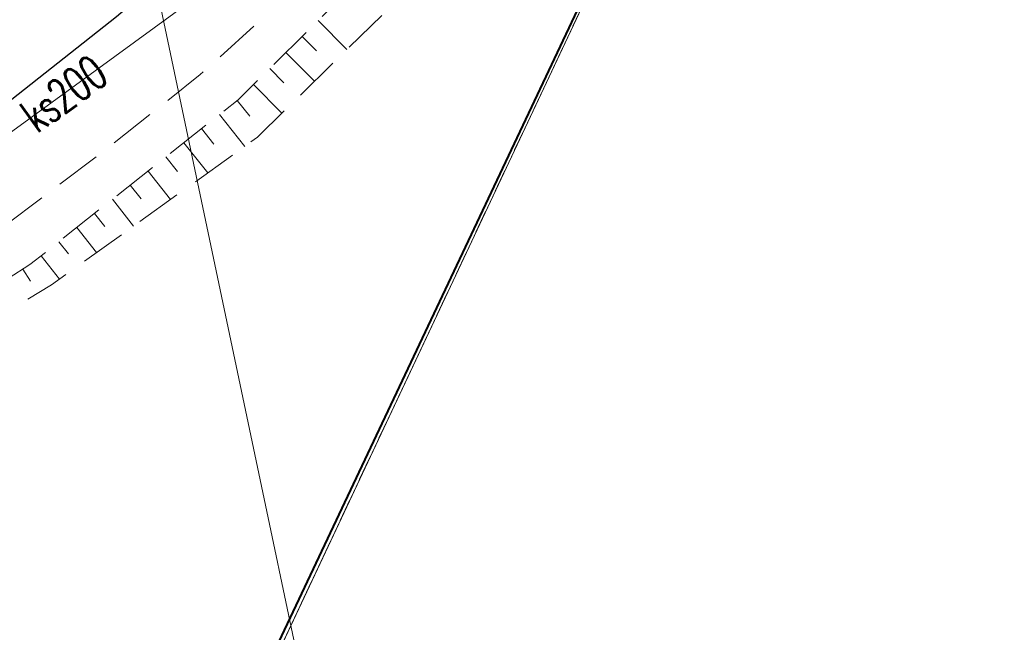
# Model space of a CAD drawing. Header units: metres. Extents: x 6567444 to 13135881, y 5574237 to 11149086.
# Tile 43 of 212: x 6567925 to 6567947, y 5574359 to 5574373. Entities that reach past the tile are written whole.
import ezdxf
from ezdxf.enums import TextEntityAlignment as Align

# ---------------------------------------------------------------- set-up
doc = ezdxf.new("R2010")
doc.units = ezdxf.units.M
for name, pattern in [('_MDCP$0$L_0_03', [1, 0.5, -0.5]), ('_MDCP$0$L_0_04', [1.5, 1, -0.5]), ('GE.I.6640.1.468.2024_MDCP_dodatkowe pomiary_12.03.2026$0$L_0_03', [1, 0.5, -0.5]), ('GE.I.6640.1.468.2024_MDCP_dodatkowe pomiary_12.03.2026$0$L_0_04', [1.5, 1, -0.5])]:
    doc.linetypes.add(name, pattern=pattern)
for name, color, linetype, lineweight in [('_MDCP$0$EGB_DzialkaEwidencyjna', 7, 'Continuous', 18), ('_MDCP$0$EGB_Klasouzytek', 92, 'Continuous', 18), ('_MDCP$0$EGB_KonturUzytkuGruntowego', 92, 'Continuous', 18), ('_MDCP$0$KR_ObiektKarto', 7, 'Continuous', 18), ('_MDCP$0$MP_LINIE_REGULAC', 135, 'Continuous', 40), ('_MDCP$0$OT_Komunikacja', 7, 'Continuous', 18), ('_MDCP$0$OT_Skarpa', 7, 'Continuous', 18), ('_MDCP$1$GES_PrzewodKanalizacyjny', 36, 'Continuous', 18), ('_MDCP$1$GES_PrzewodWodociagowy', 5, 'Continuous', 18), ('GE.I.6640.1.468.2024_MDCP_dodatkowe pomiary_12.03.2026$0$EGB_DzialkaEwidencyjna', 7, 'Continuous', 18), ('GE.I.6640.1.468.2024_MDCP_dodatkowe pomiary_12.03.2026$0$EGB_Klasouzytek', 92, 'Continuous', 18), ('GE.I.6640.1.468.2024_MDCP_dodatkowe pomiary_12.03.2026$0$EGB_KonturUzytkuGruntowego', 92, 'Continuous', 18), ('GE.I.6640.1.468.2024_MDCP_dodatkowe pomiary_12.03.2026$0$GES_PrzewodKanalizacyjny', 36, 'Continuous', 18), ('GE.I.6640.1.468.2024_MDCP_dodatkowe pomiary_12.03.2026$0$GES_PrzewodWodociagowy', 5, 'Continuous', 18), ('GE.I.6640.1.468.2024_MDCP_dodatkowe pomiary_12.03.2026$0$KR_ObiektKarto', 7, 'Continuous', 18), ('GE.I.6640.1.468.2024_MDCP_dodatkowe pomiary_12.03.2026$0$MP_LINIE_REGULAC', 135, 'Continuous', 40), ('GE.I.6640.1.468.2024_MDCP_dodatkowe pomiary_12.03.2026$0$OT_Komunikacja', 7, 'Continuous', 18), ('GE.I.6640.1.468.2024_MDCP_dodatkowe pomiary_12.03.2026$0$OT_Skarpa', 7, 'Continuous', 18)]:
    doc.layers.add(name, color=color, linetype=linetype, lineweight=lineweight)
doc.layers.add('FORMA - Arch 01 - PZT 1 Strefy', color=7, linetype='Continuous')
doc.styles.add('_MDCP$0$STANDARD', font='simplex.shx')
doc.styles.add('GE.I.6640.1.468.2024_MDCP_dodatkowe pomiary_12.03.2026$0$STANDARD', font='simplex.shx')

# ---------------------------------------------------------------- blocks, each defined once
blk = doc.blocks.new('_MDCP')
at = {"layer": '_MDCP$0$EGB_DzialkaEwidencyjna', "linetype": 'CONTINUOUS', "lineweight": 18}
for p, q in [((6567870.09, 5574563.29), (6567937.22, 5574576.21)), ((6567937.22, 5574576.21), (6567953.2, 5574485.85)), ((6567921.55, 5574569.11), (6567849.51, 5574552.26)), ((6567946.41, 5574443.1), (6567921.55, 5574569.11)), ((6567848.19, 5574557.83), (6567870.09, 5574563.29)), ((6567849.51, 5574552.26), (6567848.19, 5574557.83)), ((6567953.2, 5574485.85), (6567954.34, 5574479.4)), ((6567954.34, 5574479.4), (6567964.63, 5574421.22)), ((6567945.87, 5574426.93), (6567946.41, 5574443.1)), ((6567941.78, 5574411.28), (6567945.87, 5574426.93)), ((6567964.63, 5574421.22), (6567961.98, 5574385.01)), ((6567926.87, 5574389.48), (6567941.78, 5574411.28)), ((6567903.73, 5574376.76), (6567926.87, 5574389.48)), ((6567961.98, 5574385.01), (6567940.38, 5574379.35)), ((6567940.38, 5574379.35), (6567927.03, 5574350.99)), ((6567864.17, 5574367.81), (6567903.73, 5574376.76)), ((6567869.98, 5574345.11), (6567864.17, 5574367.81)), ((6567921.32, 5574359.06), (6567869.98, 5574345.11)), ((6567923.464, 5574348.631), (6567921.32, 5574359.06)), ((6567927.03, 5574350.99), (6567923.464, 5574348.631))]:
    blk.add_line(p, q, dxfattribs=at)
at = {"layer": '_MDCP$0$EGB_Klasouzytek', "lineweight": 18}
blk.add_lwpolyline([(6567937.22, 5574576.21), (6567953.2, 5574485.85), (6567954.34, 5574479.4), (6567964.63, 5574421.22), (6567961.98, 5574385.01), (6567940.38, 5574379.35), (6567928.595, 5574354.314)], dxfattribs=at)
at = {"layer": '_MDCP$0$EGB_KonturUzytkuGruntowego', "linetype": '_MDCP$0$L_0_03', "lineweight": 18}
blk.add_lwpolyline([(6567953.2, 5574485.85), (6567954.34, 5574479.4), (6567964.63, 5574421.22), (6567961.98, 5574385.01), (6567940.38, 5574379.35), (6567928.595, 5574354.314)], dxfattribs=at)
at = {"layer": '_MDCP$0$KR_ObiektKarto', "linetype": 'Continuous', "lineweight": 18, "flags": 128}
for points in [[(6567931.592, 5574372.693), (6567932.223, 5574372.055)], [(6567931.237, 5574372.341), (6567931.552, 5574372.023)], [(6567930.881, 5574371.99), (6567931.51, 5574371.355)], [(6567930.526, 5574371.638), (6567930.839, 5574371.321)], [(6567930.17, 5574371.287), (6567930.796, 5574370.654)], [(6567929.813, 5574370.937), (6567930.091, 5574370.586)], [(6567929.421, 5574370.626), (6567929.977, 5574369.925)], [(6567929.029, 5574370.316), (6567929.3, 5574369.975)], [(6567928.637, 5574370.005), (6567929.163, 5574369.342)], [(6567928.246, 5574369.695), (6567928.501, 5574369.373)], [(6567927.854, 5574369.384), (6567928.349, 5574368.759)], [(6567927.462, 5574369.074), (6567927.702, 5574368.771)], [(6567927.07, 5574368.763), (6567927.535, 5574368.176)], [(6567926.678, 5574368.453), (6567926.903, 5574368.169)], [(6567926.286, 5574368.142), (6567926.721, 5574367.593)], [(6567925.894, 5574367.832), (6567926.104, 5574367.567)], [(6567925.502, 5574367.521), (6567925.908, 5574367.01)], [(6567925.099, 5574367.227), (6567925.267, 5574366.964)]]:
    blk.add_lwpolyline(points, dxfattribs=at)
at = {"layer": '_MDCP$0$MP_LINIE_REGULAC', "linetype": 'Continuous'}
blk.add_lwpolyline([(6567928.454, 5574354.229), (6567940.318, 5574379.339), (6567965.138, 5574385.87)], dxfattribs=at)
at = {"layer": '_MDCP$0$OT_Komunikacja', "color": 7, "linetype": 'Continuous', "lineweight": 25, "flags": 128}
blk.add_lwpolyline([(6567945.062, 5574393.494), (6567943.667, 5574391.188), (6567941.714, 5574388.428), (6567939.717, 5574385.726), (6567938.499, 5574384.155), (6567936.766, 5574382.158), (6567934.651, 5574379.867), (6567932.034, 5574377.144), (6567929.626, 5574374.868), (6567927.159, 5574372.769), (6567924.721, 5574370.845), (6567920.178, 5574367.514), (6567919.163, 5574366.875), (6567917.209, 5574365.668), (6567912.846, 5574363.203), (6567908.053, 5574360.812), (6567905.63, 5574359.784), (6567900.842, 5574357.997)], dxfattribs=at)
at = {"layer": '_MDCP$0$OT_Komunikacja', "color": 7, "linetype": '_MDCP$0$L_0_04', "lineweight": 18, "flags": 128}
blk.add_lwpolyline([(6567954.89, 5574468.512), (6567956.089, 5574463.26), (6567957.252, 5574458.143), (6567957.794, 5574455.218), (6567958.727, 5574450.183), (6567959.058, 5574447.861), (6567959.67, 5574442.376), (6567959.67, 5574436.486), (6567959.545, 5574431.99), (6567959.099, 5574427.014), (6567958.044, 5574420.969), (6567957.324, 5574417.445), (6567956.07, 5574412.854), (6567954.526, 5574407.996), (6567952.42, 5574402.809), (6567950.598, 5574398.897), (6567948.007, 5574394.119), (6567947.234, 5574392.908), (6567943.824, 5574387.695), (6567941.21, 5574384.2), (6567938.511, 5574380.967), (6567935.556, 5574377.712), (6567933.248, 5574375.394), (6567930.983, 5574373.286), (6567929, 5574371.503), (6567927.008, 5574369.919), (6567923.991, 5574367.643), (6567920.708, 5574365.356), (6567918.61, 5574364.087), (6567916.996, 5574363.184), (6567918.799, 5574366.142), (6567919.163, 5574366.875), (6567920.178, 5574367.514), (6567924.721, 5574370.845), (6567927.159, 5574372.769), (6567929.626, 5574374.868), (6567932.034, 5574377.144), (6567934.651, 5574379.867), (6567936.766, 5574382.158), (6567938.499, 5574384.155), (6567939.717, 5574385.726), (6567941.714, 5574388.428), (6567943.667, 5574391.188), (6567945.062, 5574393.494), (6567946.829, 5574396.401), (6567947.856, 5574398.247), (6567949.105, 5574400.712), (6567950.226, 5574403.154), (6567951.475, 5574406.082), (6567953.08, 5574410.424), (6567953.824, 5574412.7), (6567954.863, 5574416.361), (6567955.634, 5574419.668), (6567956.001, 5574421.378), (6567956.525, 5574424.251), (6567956.882, 5574426.779), (6567957.102, 5574428.646), (6567957.291, 5574430.461), (6567957.448, 5574433.219), (6567957.584, 5574436.196), (6567957.494, 5574439.375), (6567957.326, 5574443.683), (6567956.865, 5574448.256), (6567955.717, 5574455.051), (6567954.618, 5574460.152), (6567953.982, 5574463.046), (6567953.196, 5574466.527), (6567952.865, 5574468.02), (6567953.104, 5574468.962), (6567953.7, 5574470.618), (6567954.406, 5574471.956), (6567954.979, 5574472.711), (6567955.47, 5574473.02), (6567955.795, 5574470.584)], close=True, dxfattribs=at)
at = {"layer": '_MDCP$0$OT_Skarpa', "color": 7, "linetype": '_MDCP$0$L_0_04', "lineweight": 18, "flags": 128}
blk.add_lwpolyline([(6567955.232, 5574406.177), (6567951.756, 5574398.203), (6567947.269, 5574389.868), (6567942.777, 5574383.115), (6567937.448, 5574377.183), (6567930.261, 5574370.129), (6567925.735, 5574366.886), (6567916.441, 5574361.219), (6567908.061, 5574356.673), (6567903.277, 5574354.979), (6567890.931, 5574351.328), (6567881.688, 5574348.638), (6567870.25, 5574345.423), (6567870.125, 5574346.245), (6567881.513, 5574349.229), (6567890.859, 5574351.844), (6567903.074, 5574355.601), (6567907.897, 5574357.115), (6567916.207, 5574361.546), (6567925.258, 5574367.328), (6567929.831, 5574370.951), (6567936.889, 5574377.931), (6567941.701, 5574383.939), (6567946.663, 5574390.442), (6567951.323, 5574398.426), (6567954.838, 5574406.196), (6567955.936, 5574410.199)], close=True, dxfattribs=at)
at = {"layer": '_MDCP$1$GES_PrzewodKanalizacyjny', "color": 36, "linetype": 'Continuous', "lineweight": 18, "flags": 128}
blk.add_lwpolyline([(6567919.53, 5574366.37), (6567932.47, 5574375.8)], dxfattribs=at)
at = {"layer": '_MDCP$1$GES_PrzewodWodociagowy', "color": 5, "linetype": 'Continuous', "lineweight": 18}
blk.add_lwpolyline([(6567931.67, 5574356.163), (6567925.94, 5574383.41), (6567967.469, 5574392.165)], dxfattribs=at)
at = {"layer": '_MDCP$1$GES_PrzewodKanalizacyjny', "color": 36, "lineweight": 15, "style": '_MDCP$0$STANDARD', "width": 0.66}
blk.add_text('ks200', height=0.75, rotation=-323.9, dxfattribs=at).set_placement((6567926, 5574371.085), align=Align.MIDDLE_CENTER)
blk = doc.blocks.new('GE.I.6640.1.468.2024_MDCP_dodatkowe pomiary_12.03.2026')
at = {"layer": 'GE.I.6640.1.468.2024_MDCP_dodatkowe pomiary_12.03.2026$0$EGB_DzialkaEwidencyjna', "linetype": 'CONTINUOUS', "lineweight": 18}
for p, q in [((6567870.09, 5574563.29), (6567937.22, 5574576.21)), ((6567937.22, 5574576.21), (6567953.2, 5574485.85)), ((6567921.55, 5574569.11), (6567849.51, 5574552.26)), ((6567946.41, 5574443.1), (6567921.55, 5574569.11)), ((6567848.19, 5574557.83), (6567870.09, 5574563.29)), ((6567849.51, 5574552.26), (6567848.19, 5574557.83)), ((6567953.2, 5574485.85), (6567954.34, 5574479.4)), ((6567954.34, 5574479.4), (6567964.63, 5574421.22)), ((6567945.87, 5574426.93), (6567946.41, 5574443.1)), ((6567941.78, 5574411.28), (6567945.87, 5574426.93)), ((6567964.63, 5574421.22), (6567961.98, 5574385.01)), ((6567926.87, 5574389.48), (6567941.78, 5574411.28)), ((6567903.73, 5574376.76), (6567926.87, 5574389.48)), ((6567961.98, 5574385.01), (6567940.38, 5574379.35)), ((6567940.38, 5574379.35), (6567927.03, 5574350.99)), ((6567864.17, 5574367.81), (6567903.73, 5574376.76)), ((6567869.98, 5574345.11), (6567864.17, 5574367.81)), ((6567921.32, 5574359.06), (6567869.98, 5574345.11)), ((6567923.464, 5574348.631), (6567921.32, 5574359.06)), ((6567927.03, 5574350.99), (6567923.464, 5574348.631))]:
    blk.add_line(p, q, dxfattribs=at)
at = {"layer": 'GE.I.6640.1.468.2024_MDCP_dodatkowe pomiary_12.03.2026$0$EGB_Klasouzytek', "lineweight": 18}
blk.add_lwpolyline([(6567937.22, 5574576.21), (6567953.2, 5574485.85), (6567954.34, 5574479.4), (6567964.63, 5574421.22), (6567961.98, 5574385.01), (6567940.38, 5574379.35), (6567928.595, 5574354.314)], dxfattribs=at)
at = {"layer": 'GE.I.6640.1.468.2024_MDCP_dodatkowe pomiary_12.03.2026$0$EGB_KonturUzytkuGruntowego', "linetype": 'GE.I.6640.1.468.2024_MDCP_dodatkowe pomiary_12.03.2026$0$L_0_03', "lineweight": 18}
blk.add_lwpolyline([(6567953.2, 5574485.85), (6567954.34, 5574479.4), (6567964.63, 5574421.22), (6567961.98, 5574385.01), (6567940.38, 5574379.35), (6567928.595, 5574354.314)], dxfattribs=at)
at = {"layer": 'GE.I.6640.1.468.2024_MDCP_dodatkowe pomiary_12.03.2026$0$GES_PrzewodKanalizacyjny', "color": 36, "linetype": 'Continuous', "lineweight": 18, "flags": 128}
blk.add_lwpolyline([(6567919.53, 5574366.37), (6567932.47, 5574375.8)], dxfattribs=at)
at = {"layer": 'GE.I.6640.1.468.2024_MDCP_dodatkowe pomiary_12.03.2026$0$GES_PrzewodWodociagowy', "color": 5, "linetype": 'Continuous', "lineweight": 18}
blk.add_lwpolyline([(6567931.67, 5574356.163), (6567925.94, 5574383.41), (6567967.469, 5574392.165)], dxfattribs=at)
at = {"layer": 'GE.I.6640.1.468.2024_MDCP_dodatkowe pomiary_12.03.2026$0$KR_ObiektKarto', "linetype": 'Continuous', "lineweight": 18, "flags": 128}
for points in [[(6567931.592, 5574372.693), (6567932.223, 5574372.055)], [(6567931.237, 5574372.341), (6567931.552, 5574372.023)], [(6567930.881, 5574371.99), (6567931.51, 5574371.355)], [(6567930.526, 5574371.638), (6567930.839, 5574371.321)], [(6567930.17, 5574371.287), (6567930.796, 5574370.654)], [(6567929.813, 5574370.937), (6567930.091, 5574370.586)], [(6567929.421, 5574370.626), (6567929.977, 5574369.925)], [(6567929.029, 5574370.316), (6567929.3, 5574369.975)], [(6567928.637, 5574370.005), (6567929.163, 5574369.342)], [(6567928.246, 5574369.695), (6567928.501, 5574369.373)], [(6567927.854, 5574369.384), (6567928.349, 5574368.759)], [(6567927.462, 5574369.074), (6567927.702, 5574368.771)], [(6567927.07, 5574368.763), (6567927.535, 5574368.176)], [(6567926.678, 5574368.453), (6567926.903, 5574368.169)], [(6567926.286, 5574368.142), (6567926.721, 5574367.593)], [(6567925.894, 5574367.832), (6567926.104, 5574367.567)], [(6567925.502, 5574367.521), (6567925.908, 5574367.01)], [(6567925.099, 5574367.227), (6567925.267, 5574366.964)]]:
    blk.add_lwpolyline(points, dxfattribs=at)
at = {"layer": 'GE.I.6640.1.468.2024_MDCP_dodatkowe pomiary_12.03.2026$0$MP_LINIE_REGULAC', "linetype": 'Continuous'}
blk.add_lwpolyline([(6567928.454, 5574354.229), (6567940.318, 5574379.339), (6567965.138, 5574385.87)], dxfattribs=at)
at = {"layer": 'GE.I.6640.1.468.2024_MDCP_dodatkowe pomiary_12.03.2026$0$OT_Komunikacja', "color": 7, "linetype": 'Continuous', "lineweight": 25, "flags": 128}
blk.add_lwpolyline([(6567945.062, 5574393.494), (6567943.667, 5574391.188), (6567941.714, 5574388.428), (6567939.717, 5574385.726), (6567938.499, 5574384.155), (6567936.766, 5574382.158), (6567934.651, 5574379.867), (6567932.034, 5574377.144), (6567929.626, 5574374.868), (6567927.159, 5574372.769), (6567924.721, 5574370.845), (6567920.178, 5574367.514), (6567919.163, 5574366.875), (6567917.209, 5574365.668), (6567912.846, 5574363.203), (6567908.053, 5574360.812), (6567905.63, 5574359.784), (6567900.842, 5574357.997)], dxfattribs=at)
at = {"layer": 'GE.I.6640.1.468.2024_MDCP_dodatkowe pomiary_12.03.2026$0$OT_Komunikacja', "color": 7, "linetype": 'GE.I.6640.1.468.2024_MDCP_dodatkowe pomiary_12.03.2026$0$L_0_04', "lineweight": 18, "flags": 128}
blk.add_lwpolyline([(6567954.89, 5574468.512), (6567956.089, 5574463.26), (6567957.252, 5574458.143), (6567957.794, 5574455.218), (6567958.727, 5574450.183), (6567959.058, 5574447.861), (6567959.67, 5574442.376), (6567959.67, 5574436.486), (6567959.545, 5574431.99), (6567959.099, 5574427.014), (6567958.044, 5574420.969), (6567957.324, 5574417.445), (6567956.07, 5574412.854), (6567954.526, 5574407.996), (6567952.42, 5574402.809), (6567950.598, 5574398.897), (6567948.007, 5574394.119), (6567947.234, 5574392.908), (6567943.824, 5574387.695), (6567941.21, 5574384.2), (6567938.511, 5574380.967), (6567935.556, 5574377.712), (6567933.248, 5574375.394), (6567930.983, 5574373.286), (6567929, 5574371.503), (6567927.008, 5574369.919), (6567923.991, 5574367.643), (6567920.708, 5574365.356), (6567918.61, 5574364.087), (6567916.996, 5574363.184), (6567918.799, 5574366.142), (6567919.163, 5574366.875), (6567920.178, 5574367.514), (6567924.721, 5574370.845), (6567927.159, 5574372.769), (6567929.626, 5574374.868), (6567932.034, 5574377.144), (6567934.651, 5574379.867), (6567936.766, 5574382.158), (6567938.499, 5574384.155), (6567939.717, 5574385.726), (6567941.714, 5574388.428), (6567943.667, 5574391.188), (6567945.062, 5574393.494), (6567946.829, 5574396.401), (6567947.856, 5574398.247), (6567949.105, 5574400.712), (6567950.226, 5574403.154), (6567951.475, 5574406.082), (6567953.08, 5574410.424), (6567953.824, 5574412.7), (6567954.863, 5574416.361), (6567955.634, 5574419.668), (6567956.001, 5574421.378), (6567956.525, 5574424.251), (6567956.882, 5574426.779), (6567957.102, 5574428.646), (6567957.291, 5574430.461), (6567957.448, 5574433.219), (6567957.584, 5574436.196), (6567957.494, 5574439.375), (6567957.326, 5574443.683), (6567956.865, 5574448.256), (6567955.717, 5574455.051), (6567954.618, 5574460.152), (6567953.982, 5574463.046), (6567953.196, 5574466.527), (6567952.865, 5574468.02), (6567953.104, 5574468.962), (6567953.7, 5574470.618), (6567954.406, 5574471.956), (6567954.979, 5574472.711), (6567955.47, 5574473.02), (6567955.795, 5574470.584)], close=True, dxfattribs=at)
at = {"layer": 'GE.I.6640.1.468.2024_MDCP_dodatkowe pomiary_12.03.2026$0$OT_Skarpa', "color": 7, "linetype": 'GE.I.6640.1.468.2024_MDCP_dodatkowe pomiary_12.03.2026$0$L_0_04', "lineweight": 18, "flags": 128}
blk.add_lwpolyline([(6567955.232, 5574406.177), (6567951.756, 5574398.203), (6567947.269, 5574389.868), (6567942.777, 5574383.115), (6567937.448, 5574377.183), (6567930.261, 5574370.129), (6567925.735, 5574366.886), (6567916.441, 5574361.219), (6567908.061, 5574356.673), (6567903.277, 5574354.979), (6567890.931, 5574351.328), (6567881.688, 5574348.638), (6567870.25, 5574345.423), (6567870.125, 5574346.245), (6567881.513, 5574349.229), (6567890.859, 5574351.844), (6567903.074, 5574355.601), (6567907.897, 5574357.115), (6567916.207, 5574361.546), (6567925.258, 5574367.328), (6567929.831, 5574370.951), (6567936.889, 5574377.931), (6567941.701, 5574383.939), (6567946.663, 5574390.442), (6567951.323, 5574398.426), (6567954.838, 5574406.196), (6567955.936, 5574410.199)], close=True, dxfattribs=at)
at = {"layer": 'GE.I.6640.1.468.2024_MDCP_dodatkowe pomiary_12.03.2026$0$GES_PrzewodKanalizacyjny', "color": 36, "lineweight": 15, "style": 'GE.I.6640.1.468.2024_MDCP_dodatkowe pomiary_12.03.2026$0$STANDARD', "width": 0.66}
blk.add_text('ks200', height=0.75, rotation=-323.9, dxfattribs=at).set_placement((6567926, 5574371.085), align=Align.MIDDLE_CENTER)

msp = doc.modelspace()

# ---------------------------------------------------------------- block references
at = {"layer": 'Defpoints'}
msp.add_blockref('GE.I.6640.1.468.2024_MDCP_dodatkowe pomiary_12.03.2026', (0, 0), dxfattribs=at)

# ---------------------------------------------------------------- next in the draw order: block references
msp.add_blockref('_MDCP', (0, 0))

# ---------------------------------------------------------------- next in the draw order: hatches: boundary and pattern name
at = {"layer": 'FORMA - Arch 01 - PZT 1 Strefy', "linetype": 'Continuous', "lineweight": 0, "true_color": 0x577933}
h = msp.add_hatch(dxfattribs=at)
h.set_pattern_fill('ANSI31', color=77, scale=3, style=0)
h.set_pattern_definition([(45, (0, 0), (-0.265165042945, 0.265165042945), [])])
h.paths.add_polyline_path([(6567874.014, 5574368.787), (6567903.73, 5574375.51), (6567926.87, 5574388.23), (6567941.769, 5574410.008), (6567945.87, 5574425.68), (6567946.274, 5574437.791), (6567944.961, 5574438.318), (6567943.09, 5574447.025), (6567939.696, 5574458.048), (6567938.856, 5574457.187), (6567945.454, 5574426.488), (6567940.566, 5574425.437), (6567942.208, 5574417.794, -0.198349), (6567940.833, 5574410.263), (6567926.815, 5574389.768), (6567903.433, 5574376.914), (6567873.643, 5574370.512)])

doc.saveas('drawing.dxf')
